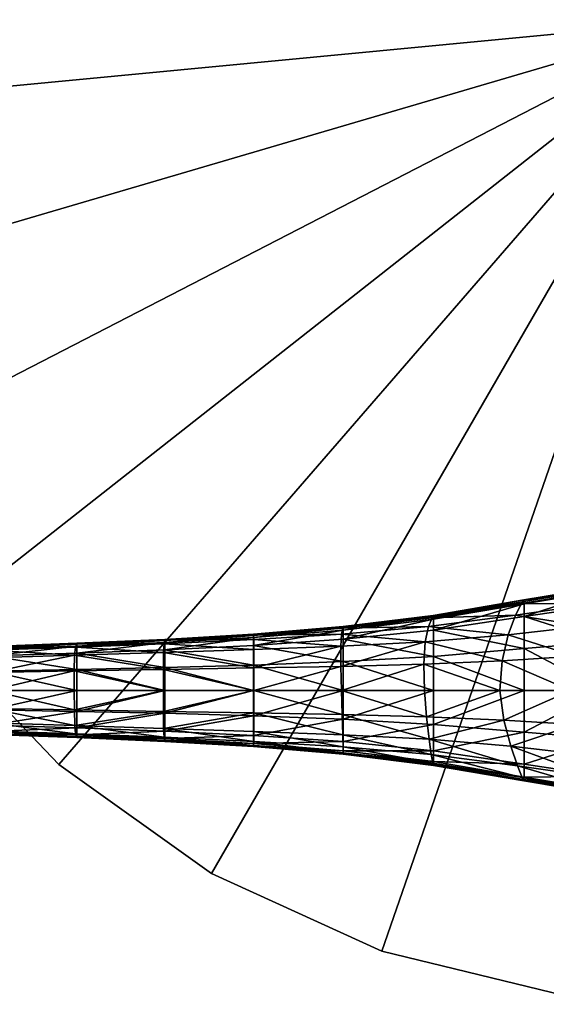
# Model space of a CAD drawing. Header units: inches. Extents: x -10.9 to 10.9, y -29.4 to 29.4.
# Tile 5 of 45: x -6.2 to -1.4, y -29.4 to -20.6. Entities that reach past the tile are written whole.
import ezdxf

# ---------------------------------------------------------------- set-up
doc = ezdxf.new("R2010")
doc.units = ezdxf.units.IN
doc.header["$MEASUREMENT"] = 0
doc.layers.get('0').update_dxf_attribs({"true_color": 0x5890e1})
doc.layers.add('BASE-FUNDICIÓN', color=1, linetype='Continuous', true_color=0xff0000)

msp = doc.modelspace()

# ---------------------------------------------------------------- meshes
at = {"color": 153, "true_color": 0x5890e1}
mesh = msp.add_polyface(dxfattribs=at)
corners = [(-0.0188, -20.5788), (8.8394, -20.5788), (8.6794, -18.9023), (8.2049, -17.2865), (7.4332, -15.7896), (6.3922, -14.4659), (5.1195, -13.363), (3.661, -12.521), (2.0696, -11.9702), (0.4027, -11.7305), (-1.2795, -11.8107), (-2.9161, -12.2077), (-4.448, -12.9073), (-5.8198, -13.8841), (-6.9819, -15.103), (-7.8924, -16.5197), (-8.5183, -18.0831), (-8.837, -19.7367), (-8.837, -21.4208), (-8.5183, -23.0744), (-7.8924, -24.6379), (-6.9819, -26.0546), (-5.8198, -27.2734), (-4.448, -28.2503), (-2.9161, -28.9499), (-1.2795, -29.3469), (0.4027, -29.427), (2.0696, -29.1873), (3.661, -28.6365), (5.1195, -27.7945), (6.3922, -26.6917), (7.4332, -25.3679), (8.2049, -23.8711), (8.6794, -22.2552), (8.8394, -20.5788, 0.9843), (8.6794, -18.9023, 0.9843), (8.2049, -17.2865, 0.9843), (7.4332, -15.7896, 0.9843), (6.3922, -14.4659, 0.9843), (5.1195, -13.363, 0.9843), (3.661, -12.521, 0.9843), (2.0696, -11.9702, 0.9843), (0.4027, -11.7305, 0.9843), (-1.2795, -11.8107, 0.9843), (-2.9161, -12.2077, 0.9843), (-4.448, -12.9073, 0.9843), (-5.8198, -13.8841, 0.9843), (-6.9819, -15.103, 0.9843), (-7.8924, -16.5197, 0.9843), (-8.5183, -18.0831, 0.9843), (-8.837, -19.7367, 0.9843), (-8.837, -21.4208, 0.9843), (-8.5183, -23.0744, 0.9843), (-7.8924, -24.6379, 0.9843), (-6.9819, -26.0546, 0.9843), (-5.8198, -27.2734, 0.9843), (-4.448, -28.2503, 0.9843), (-2.9161, -28.9499, 0.9843), (-1.2795, -29.3469, 0.9843), (0.4027, -29.427, 0.9843), (2.0696, -29.1873, 0.9843), (3.661, -28.6365, 0.9843), (5.1195, -27.7945, 0.9843), (6.3922, -26.6917, 0.9843), (7.4332, -25.3679, 0.9843), (8.2049, -23.8711, 0.9843), (8.6794, -22.2552, 0.9843), (-0.0188, -20.5788, 0.9843)]
mesh.append_faces([[corners[k] for k in face] for face in [(1, 35, 34), (2, 36, 35), (3, 37, 36), (4, 38, 37), (5, 39, 38), (6, 40, 39), (7, 41, 40), (8, 42, 41), (9, 43, 42), (10, 44, 43), (11, 45, 44), (12, 46, 45), (13, 47, 46), (14, 48, 47), (15, 49, 48), (16, 50, 49), (17, 51, 50), (18, 52, 51), (19, 53, 52), (20, 54, 53), (21, 55, 54), (22, 56, 55), (23, 57, 56), (24, 58, 57), (25, 59, 58), (26, 60, 59), (27, 61, 60), (28, 62, 61), (29, 63, 62), (30, 64, 63), (31, 65, 64), (32, 66, 65), (33, 34, 66)]], dxfattribs={"vtx0": -1, "color": 153})
mesh.append_faces([[corners[k] for k in face] for face in [(0, 2, 1), (0, 3, 2), (0, 4, 3), (0, 5, 4), (0, 6, 5), (0, 7, 6), (0, 8, 7), (0, 9, 8), (0, 10, 9), (0, 11, 10), (0, 12, 11), (0, 13, 12), (0, 14, 13), (0, 15, 14), (0, 16, 15), (0, 17, 16), (0, 18, 17), (0, 19, 18), (0, 20, 19), (0, 21, 20), (0, 22, 21), (0, 23, 22), (0, 24, 23), (0, 25, 24), (0, 26, 25), (0, 27, 26), (0, 28, 27), (0, 29, 28), (0, 30, 29), (0, 31, 30), (0, 32, 31), (0, 33, 32), (0, 1, 33), (67, 34, 35), (67, 35, 36), (67, 36, 37), (67, 37, 38), (67, 38, 39), (67, 39, 40), (67, 40, 41), (67, 41, 42), (67, 42, 43), (67, 43, 44), (67, 44, 45), (67, 45, 46), (67, 46, 47), (67, 47, 48), (67, 48, 49), (67, 49, 50), (67, 50, 51), (67, 51, 52), (67, 52, 53), (67, 53, 54), (67, 54, 55), (67, 55, 56), (67, 56, 57), (67, 57, 58), (67, 58, 59), (67, 59, 60), (67, 60, 61), (67, 61, 62), (67, 62, 63), (67, 63, 64), (67, 64, 65), (67, 65, 66), (67, 66, 34)]], dxfattribs={"vtx0": -1, "vtx2": -1, "color": 153})
mesh.append_faces([[corners[k] for k in face] for face in [(1, 2, 35), (2, 3, 36), (3, 4, 37), (4, 5, 38), (5, 6, 39), (6, 7, 40), (7, 8, 41), (8, 9, 42), (9, 10, 43), (10, 11, 44), (11, 12, 45), (12, 13, 46), (13, 14, 47), (14, 15, 48), (15, 16, 49), (16, 17, 50), (17, 18, 51), (18, 19, 52), (19, 20, 53), (20, 21, 54), (21, 22, 55), (22, 23, 56), (23, 24, 57), (24, 25, 58), (25, 26, 59), (26, 27, 60), (27, 28, 61), (28, 29, 62), (29, 30, 63), (30, 31, 64), (31, 32, 65), (32, 33, 66), (33, 1, 34)]], dxfattribs={"vtx2": -1, "color": 153})
at = {"layer": 'BASE-FUNDICIÓN', "color": 8, "true_color": 0x737373}
mesh = msp.add_polyface(dxfattribs=at)
corners = [(-1.7156, -25.9307, -11.2533), (-1.6616, -25.8239, -11.9932), (-2.4657, -25.9529, -12.1197), (-1.0138, -25.8296, -11.0961), (-0.9507, -25.7098, -11.9108), (-1.0967, -26.0279, -10.2865), (-1.781, -26.1058, -10.5181), (-2.4961, -26.0304, -11.4721), (-1.835, -26.3411, -10.2714), (-2.5267, -26.1686, -10.829), (-1.1794, -26.2989, -10.0162), (-1.2196, -26.6064, -10.0156), (-1.8552, -26.6065, -10.269), (-2.5386, -26.3714, -10.6127), (-0.5212, -25.9415, -10.2092), (-2.4529, -26.0637, -12.3829), (-2.4532, -25.9671, -12.3777), (-1.6384, -25.8281, -12.2814), (-1.6378, -25.9426, -12.2866), (-0.9231, -25.7081, -12.2237), (-0.9223, -25.8374, -12.2289), (-0.9247, -25.6861, -12.2134), (-1.6397, -25.8057, -12.271), (-0.9275, -25.6743, -12.1961), (-1.6419, -25.7933, -12.2537), (-2.4548, -25.9324, -12.3496), (-2.4538, -25.9451, -12.3672), (-0.922, -26.6064, -12.2306), (-1.6375, -26.6064, -12.2884), (-1.6375, -26.231, -12.2884), (-0.922, -26.1708, -12.2306), (-2.4528, -26.3001, -12.3847), (-2.4528, -26.6064, -12.3847), (-0.5765, -26.2447, -9.9311), (-1.8191, -26.8723, -10.2666)]
mesh.append_faces([[corners[k] for k in face] for face in [(0, 1, 2), (1, 0, 3), (3, 4, 1), (5, 3, 0), (0, 6, 5), (6, 0, 7), (8, 6, 9), (6, 8, 10), (10, 5, 6), (11, 10, 8), (8, 12, 11), (12, 8, 13), (3, 5, 14), (15, 16, 17), (17, 18, 15), (18, 17, 19), (19, 20, 18), (21, 19, 17), (17, 22, 21), (22, 17, 16), (4, 23, 24), (24, 1, 4), (1, 24, 25), (24, 22, 26), (22, 24, 23), (23, 21, 22), (27, 28, 29), (29, 30, 27), (30, 29, 18), (18, 20, 30), (15, 18, 29), (29, 31, 15), (31, 29, 28), (28, 32, 31), (33, 10, 11), (14, 5, 10), (11, 12, 34)]], dxfattribs={"vtx2": -1, "color": 8})
mesh = msp.add_polyface(dxfattribs=at)
corners = [(-3.2638, -27.066, -12.5177), (-3.2638, -26.8656, -12.5195), (-2.4528, -26.9127, -12.3847), (-2.4529, -27.1491, -12.3829), (-2.4528, -26.6064, -12.3847), (-3.2638, -26.6064, -12.5195), (-2.4657, -25.9529, -12.1197), (-2.4961, -26.0304, -11.4721), (-1.7156, -25.9307, -11.2533), (-2.5267, -26.1686, -10.829), (-1.781, -26.1058, -10.5181), (-2.5386, -26.3714, -10.6127), (-1.835, -26.3411, -10.2714), (-2.5341, -26.6066, -10.61), (-1.8552, -26.6065, -10.269), (-2.4917, -27.0454, -10.8206), (-2.4721, -27.1832, -11.4665), (-1.6991, -27.2826, -11.2485), (-2.4587, -27.2601, -12.1183), (-1.6568, -27.3891, -11.9919), (-3.2647, -27.1134, -11.7111), (-3.267, -27.0039, -11.1468), (-2.5154, -26.8422, -10.6072), (-3.2721, -26.823, -10.9581), (-3.2787, -26.6065, -10.9572), (-3.2781, -26.0998, -11.7093), (-3.2679, -26.0458, -12.2801), (-2.453, -27.2457, -12.3777), (-3.2638, -27.149, -12.5125), (-2.4533, -27.2678, -12.3671), (-3.2638, -27.1689, -12.5019), (-2.4532, -25.9671, -12.3777), (-2.4529, -26.0637, -12.3829), (-3.2639, -26.1468, -12.5177), (-2.4538, -25.9451, -12.3672), (-3.2639, -26.0638, -12.5125), (-1.6397, -25.8057, -12.271), (-2.4548, -25.9324, -12.3496), (-1.6616, -25.8239, -11.9932), (-1.6419, -25.7933, -12.2537), (-2.4539, -27.2804, -12.3496), (-1.6412, -27.4196, -12.2537), (-3.2641, -27.1671, -12.2805), (-3.2638, -27.1802, -12.4843), (-3.2643, -26.0326, -12.4844), (-3.2641, -26.0439, -12.5019), (-3.2638, -26.3472, -12.5195), (-2.4528, -26.3001, -12.3847), (-1.8191, -26.8723, -10.2666), (-3.2852, -26.3903, -10.9562)]
mesh.append_faces([[corners[k] for k in face] for face in [(0, 1, 2), (2, 3, 0), (4, 2, 1), (1, 5, 4), (6, 7, 8), (7, 9, 10), (9, 11, 12), (11, 13, 14), (15, 16, 17), (16, 18, 19), (18, 16, 20), (16, 15, 21), (15, 22, 23), (22, 13, 24), (9, 7, 25), (7, 6, 26), (3, 27, 28), (28, 0, 3), (27, 29, 30), (31, 32, 33), (34, 31, 35), (31, 34, 36), (37, 6, 38), (34, 37, 39), (18, 40, 41), (40, 18, 42), (29, 40, 43), (6, 37, 44), (37, 34, 45), (4, 5, 46), (46, 47, 4), (47, 46, 33), (33, 32, 47), (48, 22, 15), (14, 13, 22), (49, 11, 9), (24, 13, 11)]], dxfattribs={"vtx2": -1, "color": 8})
mesh = msp.add_polyface(dxfattribs=at)
corners = [(-3.2638, -26.8656, -12.5195), (-3.2638, -27.066, -12.5177), (-4.0693, -27.0103, -12.6911), (-3.2638, -26.6064, -12.5195), (-4.0693, -26.8342, -12.6928), (-3.2647, -27.1134, -11.7111), (-3.2641, -27.1671, -12.2805), (-2.4587, -27.2601, -12.1183), (-4.0683, -27.0642, -11.9799), (-4.069, -27.1021, -12.4777), (-4.0676, -26.9741, -11.4861), (-3.267, -27.0039, -11.1468), (-2.4721, -27.1832, -11.4665), (-3.2721, -26.823, -10.9581), (-2.4917, -27.0454, -10.8206), (-4.0674, -26.809, -11.3179), (-3.2787, -26.6065, -10.9572), (-4.0675, -26.6064, -11.3126), (-2.5154, -26.8422, -10.6072), (-3.2781, -26.0998, -11.7093), (-3.2867, -26.2096, -11.144), (-2.5267, -26.1686, -10.829), (-4.0685, -26.1485, -11.9693), (-3.2679, -26.0458, -12.2801), (-4.069, -26.1107, -12.4751), (-2.4961, -26.0304, -11.4721), (-3.2638, -27.149, -12.5125), (-4.0693, -27.0834, -12.6858), (-3.2638, -27.1689, -12.5019), (-4.0692, -27.101, -12.6753), (-2.453, -27.2457, -12.3777), (-3.2639, -26.0638, -12.5125), (-3.2639, -26.1468, -12.5177), (-4.0693, -26.2025, -12.6911), (-2.4532, -25.9671, -12.3777), (-3.2641, -26.0439, -12.5019), (-2.4538, -25.9451, -12.3672), (-4.0692, -26.1294, -12.6858), (-3.2638, -27.1802, -12.4843), (-2.4539, -27.2804, -12.3496), (-2.4533, -27.2678, -12.3671), (-4.0692, -27.1108, -12.6577), (-3.2643, -26.0326, -12.4844), (-2.4657, -25.9529, -12.1197), (-4.0692, -26.102, -12.6577), (-4.0692, -26.1118, -12.6753), (-2.4548, -25.9324, -12.3496), (-3.2638, -26.3472, -12.5195), (-4.0693, -26.3787, -12.6928), (-3.2852, -26.3903, -10.9562), (-4.0676, -26.4037, -11.3072), (-2.5386, -26.3714, -10.6127)]
mesh.append_faces([[corners[k] for k in face] for face in [(0, 1, 2), (3, 0, 4), (5, 6, 7), (6, 5, 8), (8, 9, 6), (10, 8, 5), (5, 11, 10), (11, 5, 12), (13, 11, 14), (11, 13, 15), (13, 16, 17), (16, 13, 18), (19, 20, 21), (20, 19, 22), (19, 23, 24), (23, 19, 25), (1, 26, 27), (26, 28, 29), (28, 26, 30), (31, 32, 33), (32, 31, 34), (31, 35, 36), (35, 31, 37), (38, 6, 9), (6, 38, 39), (38, 28, 40), (28, 38, 41), (42, 23, 43), (23, 42, 44), (42, 35, 45), (35, 42, 46), (33, 32, 47), (48, 47, 3), (17, 16, 49), (50, 49, 20), (21, 20, 49), (51, 49, 16)]], dxfattribs={"vtx2": -1, "color": 8})
mesh = msp.add_polyface(dxfattribs=at)
corners = [(-4.8677, -26.8119, -12.9047), (-4.8677, -26.9711, -12.9029), (-5.6577, -26.9421, -13.1533), (-4.0693, -26.8342, -12.6928), (-4.8677, -26.6064, -12.9047), (-4.0693, -26.6064, -12.6928), (-5.6576, -26.7953, -13.155), (-4.8736, -26.1862, -12.2563), (-4.8696, -26.1554, -12.7058), (-5.6617, -26.1879, -12.9697), (-4.0685, -26.1485, -11.9693), (-4.8776, -26.2656, -11.814), (-4.0679, -26.2386, -11.4701), (-5.6706, -26.2168, -12.561), (-4.879, -26.4178, -11.6712), (-4.0676, -26.4037, -11.3072), (-4.8792, -26.6064, -11.6782), (-4.0675, -26.6064, -11.3126), (-4.8781, -26.9471, -11.835), (-4.8739, -27.0264, -12.2704), (-4.0683, -27.0642, -11.9799), (-4.8697, -27.0573, -12.7093), (-4.069, -27.1021, -12.4777), (-5.6685, -26.9959, -12.577), (-4.8677, -27.0379, -12.8977), (-4.0693, -27.0103, -12.6911), (-5.6578, -27.0048, -13.148), (-4.8679, -27.0547, -12.8871), (-5.658, -27.0216, -13.1375), (-4.0693, -27.0834, -12.6858), (-4.8677, -26.1749, -12.8977), (-4.8677, -26.2417, -12.9029), (-5.6577, -26.2707, -13.1533), (-4.0692, -26.1294, -12.6858), (-4.8679, -26.1581, -12.8871), (-4.0692, -26.1118, -12.6753), (-5.6578, -26.208, -13.148), (-4.8681, -26.1488, -12.8696), (-4.069, -26.1107, -12.4751), (-5.6584, -26.182, -13.12), (-5.658, -26.1912, -13.1375), (-4.0692, -26.102, -12.6577), (-4.8681, -27.064, -12.8696), (-5.6611, -27.0248, -12.9737), (-4.0692, -27.1108, -12.6577), (-4.0692, -27.101, -12.6753), (-5.6583, -27.0308, -13.12), (-4.8677, -26.401, -12.9047), (-4.0693, -26.3787, -12.6928), (-5.6576, -26.4175, -13.155), (-4.8794, -26.7949, -11.6852), (-4.0674, -26.809, -11.3179)]
mesh.append_faces([[corners[k] for k in face] for face in [(0, 1, 2), (1, 0, 3), (0, 4, 5), (4, 0, 6), (7, 8, 9), (8, 7, 10), (7, 11, 12), (11, 7, 13), (11, 14, 15), (14, 16, 17), (18, 19, 20), (19, 21, 22), (21, 19, 23), (24, 1, 25), (1, 24, 26), (24, 27, 28), (27, 24, 29), (30, 31, 32), (31, 30, 33), (30, 34, 35), (34, 30, 36), (37, 8, 38), (8, 37, 39), (37, 34, 40), (34, 37, 41), (42, 21, 43), (21, 42, 44), (42, 27, 45), (27, 42, 46), (5, 4, 47), (48, 47, 31), (32, 31, 47), (49, 47, 4), (17, 16, 50), (50, 51, 17), (51, 50, 18)]], dxfattribs={"vtx2": -1, "color": 8})
mesh = msp.add_polyface(dxfattribs=at)
corners = [(-4.0693, -26.8342, -12.6928), (-4.0693, -27.0103, -12.6911), (-4.8677, -26.9711, -12.9029), (-4.0693, -26.6064, -12.6928), (-4.8677, -26.8119, -12.9047), (-3.2638, -26.8656, -12.5195), (-3.2638, -26.6064, -12.5195), (-4.0685, -26.1485, -11.9693), (-4.069, -26.1107, -12.4751), (-4.8696, -26.1554, -12.7058), (-4.0679, -26.2386, -11.4701), (-4.8736, -26.1862, -12.2563), (-4.0676, -26.4037, -11.3072), (-4.8776, -26.2656, -11.814), (-4.0675, -26.6064, -11.3126), (-4.879, -26.4178, -11.6712), (-4.0683, -27.0642, -11.9799), (-4.0676, -26.9741, -11.4861), (-4.8781, -26.9471, -11.835), (-4.069, -27.1021, -12.4777), (-4.8739, -27.0264, -12.2704), (-4.0674, -26.809, -11.3179), (-3.267, -27.0039, -11.1468), (-3.2721, -26.823, -10.9581), (-3.2867, -26.2096, -11.144), (-3.2781, -26.0998, -11.7093), (-4.0693, -27.0834, -12.6858), (-4.8677, -27.0379, -12.8977), (-4.0692, -27.101, -12.6753), (-4.8679, -27.0547, -12.8871), (-4.0692, -26.1294, -12.6858), (-4.0693, -26.2025, -12.6911), (-4.8677, -26.2417, -12.9029), (-4.0692, -26.1118, -12.6753), (-4.8677, -26.1749, -12.8977), (-3.2638, -27.066, -12.5177), (-3.2638, -27.149, -12.5125), (-3.2639, -26.0638, -12.5125), (-3.2641, -26.0439, -12.5019), (-4.0692, -26.102, -12.6577), (-4.8681, -26.1488, -12.8696), (-4.8679, -26.1581, -12.8871), (-4.0692, -27.1108, -12.6577), (-4.8697, -27.0573, -12.7093), (-4.8681, -27.064, -12.8696), (-3.2638, -27.1802, -12.4843), (-3.2638, -27.1689, -12.5019), (-3.2679, -26.0458, -12.2801), (-3.2643, -26.0326, -12.4844), (-4.8677, -26.401, -12.9047), (-4.0693, -26.3787, -12.6928), (-3.2638, -26.3472, -12.5195), (-3.2852, -26.3903, -10.9562)]
mesh.append_faces([[corners[k] for k in face] for face in [(0, 1, 2), (3, 0, 4), (1, 0, 5), (0, 3, 6), (7, 8, 9), (10, 7, 11), (12, 10, 13), (14, 12, 15), (16, 17, 18), (19, 16, 20), (21, 17, 22), (14, 21, 23), (7, 10, 24), (8, 7, 25), (1, 26, 27), (26, 28, 29), (30, 31, 32), (33, 30, 34), (26, 1, 35), (28, 26, 36), (31, 30, 37), (30, 33, 38), (8, 39, 40), (39, 33, 41), (42, 19, 43), (28, 42, 44), (19, 42, 45), (42, 28, 46), (39, 8, 47), (33, 39, 48), (49, 50, 3), (32, 31, 50), (51, 50, 31), (6, 3, 50), (18, 17, 21), (52, 12, 14), (24, 10, 12)]], dxfattribs={"vtx2": -1, "color": 8})
mesh = msp.add_polyface(dxfattribs=at)
corners = [(-6.4378, -26.9171, -13.4422), (-6.4378, -26.781, -13.4439), (-5.6576, -26.7953, -13.155), (-6.4378, -26.6064, -13.4439), (-5.6576, -26.6064, -13.155), (-5.6611, -27.0248, -12.9737), (-5.6685, -26.9959, -12.577), (-6.4388, -26.9683, -12.8944), (-6.4381, -26.9963, -13.2697), (-7.2131, -26.937, -13.2407), (-6.4392, -26.8987, -12.5217), (-7.2003, -26.8744, -12.8657), (-5.6761, -26.9221, -12.1836), (-5.6793, -26.781, -12.0471), (-6.4387, -26.7678, -12.3906), (-7.194, -26.7547, -12.7323), (-6.4376, -26.6064, -12.3802), (-7.1912, -26.6063, -12.7197), (-5.6803, -26.6064, -12.039), (-5.6791, -26.2907, -12.1595), (-5.6706, -26.2168, -12.561), (-6.4365, -26.2442, -12.8736), (-6.436, -26.3138, -12.4905), (-7.2071, -26.2754, -13.2154), (-6.4374, -26.2163, -13.2645), (-7.2236, -26.2515, -13.6114), (-5.6617, -26.1879, -12.9697), (-6.4378, -26.9762, -13.4369), (-5.6577, -26.9421, -13.1533), (-6.4378, -26.9929, -13.4264), (-5.6578, -27.0048, -13.148), (-6.4378, -26.2957, -13.4422), (-6.4377, -26.2366, -13.4369), (-5.6578, -26.208, -13.148), (-6.4377, -26.2198, -13.4264), (-5.658, -26.1912, -13.1375), (-6.4378, -27.0021, -13.4089), (-7.2255, -26.9611, -13.6178), (-5.6583, -27.0308, -13.12), (-5.658, -27.0216, -13.1375), (-6.4377, -26.2106, -13.4089), (-5.6584, -26.182, -13.12), (-6.4378, -26.4318, -13.4439), (-5.6576, -26.4175, -13.155), (-6.4365, -26.4448, -12.3698), (-7.1883, -26.4578, -12.707), (-5.6813, -26.4317, -12.031)]
mesh.append_faces([[corners[k] for k in face] for face in [(0, 1, 2), (1, 3, 4), (5, 6, 7), (7, 8, 5), (8, 7, 9), (7, 10, 11), (10, 7, 6), (6, 12, 10), (12, 13, 14), (14, 10, 12), (10, 14, 15), (14, 16, 17), (16, 14, 13), (13, 18, 16), (19, 20, 21), (21, 22, 19), (22, 21, 23), (21, 24, 25), (24, 21, 20), (20, 26, 24), (27, 0, 28), (29, 27, 30), (31, 32, 33), (32, 34, 35), (36, 8, 37), (8, 36, 38), (36, 29, 39), (40, 24, 26), (34, 40, 41), (4, 3, 42), (43, 42, 31), (17, 16, 44), (45, 44, 22), (19, 22, 44), (44, 46, 19), (46, 44, 16), (16, 18, 46)]], dxfattribs={"vtx2": -1, "color": 8})
mesh = msp.add_polyface(dxfattribs=at)
corners = [(-5.6576, -26.7953, -13.155), (-5.6577, -26.9421, -13.1533), (-6.4378, -26.9171, -13.4422), (-5.6576, -26.6064, -13.155), (-6.4378, -26.781, -13.4439), (-4.8677, -26.8119, -12.9047), (-4.8677, -26.6064, -12.9047), (-5.6617, -26.1879, -12.9697), (-5.6706, -26.2168, -12.561), (-4.8736, -26.1862, -12.2563), (-5.6791, -26.2907, -12.1595), (-4.8776, -26.2656, -11.814), (-5.6813, -26.4317, -12.031), (-4.879, -26.4178, -11.6712), (-4.8792, -26.6064, -11.6782), (-5.6803, -26.6064, -12.039), (-5.6761, -26.9221, -12.1836), (-5.6685, -26.9959, -12.577), (-4.8739, -27.0264, -12.2704), (-4.8781, -26.9471, -11.835), (-5.6611, -27.0248, -12.9737), (-4.8697, -27.0573, -12.7093), (-5.6578, -27.0048, -13.148), (-6.4378, -26.9762, -13.4369), (-5.658, -27.0216, -13.1375), (-6.4378, -26.9929, -13.4264), (-5.6578, -26.208, -13.148), (-5.6577, -26.2707, -13.1533), (-6.4378, -26.2957, -13.4422), (-5.658, -26.1912, -13.1375), (-6.4377, -26.2366, -13.4369), (-4.8677, -26.9711, -12.9029), (-4.8677, -27.0379, -12.8977), (-4.8677, -26.1749, -12.8977), (-4.8679, -26.1581, -12.8871), (-5.6584, -26.182, -13.12), (-4.8696, -26.1554, -12.7058), (-4.8681, -26.1488, -12.8696), (-5.6583, -27.0308, -13.12), (-4.8681, -27.064, -12.8696), (-4.8679, -27.0547, -12.8871), (-6.4381, -26.9963, -13.2697), (-6.4378, -27.0021, -13.4089), (-6.4377, -26.2106, -13.4089), (-6.4377, -26.2198, -13.4264), (-6.4378, -26.4318, -13.4439), (-5.6576, -26.4175, -13.155), (-4.8677, -26.401, -12.9047), (-4.8794, -26.7949, -11.6852), (-5.6793, -26.781, -12.0471)]
mesh.append_faces([[corners[k] for k in face] for face in [(0, 1, 2), (3, 0, 4), (1, 0, 5), (0, 3, 6), (7, 8, 9), (8, 10, 11), (10, 12, 13), (13, 11, 10), (14, 13, 12), (12, 15, 14), (16, 17, 18), (18, 19, 16), (17, 20, 21), (1, 22, 23), (22, 24, 25), (26, 27, 28), (29, 26, 30), (22, 1, 31), (24, 22, 32), (27, 26, 33), (26, 29, 34), (35, 7, 36), (29, 35, 37), (20, 38, 39), (38, 24, 40), (38, 20, 41), (24, 38, 42), (7, 35, 43), (35, 29, 44), (45, 46, 3), (28, 27, 46), (47, 46, 27), (6, 3, 46), (16, 19, 48), (48, 49, 16), (49, 48, 14), (14, 15, 49)]], dxfattribs={"vtx2": -1, "color": 8})
mesh = msp.add_polyface(dxfattribs=at)
corners = [(-2.4529, -27.1491, -12.3829), (-2.4528, -26.9127, -12.3847), (-1.6375, -26.9818, -12.2884), (-1.6377, -27.2703, -12.2866), (-0.922, -27.042, -12.2306), (-0.9223, -27.3754, -12.2289), (-0.922, -26.6064, -12.2306), (-1.6375, -26.6064, -12.2884), (-2.4528, -26.6064, -12.3847), (-1.1754, -26.914, -10.015), (-1.0907, -27.1852, -10.2847), (-0.5212, -27.2713, -10.2092), (-1.2196, -26.6064, -10.0156), (-0.5765, -26.9682, -9.9311), (-1.6991, -27.2826, -11.2485), (-1.7569, -27.1078, -10.5108), (-2.4917, -27.0454, -10.8206), (-1.0097, -27.3834, -11.0949), (-0.9495, -27.503, -11.9105), (-1.6568, -27.3891, -11.9919), (-2.4721, -27.1832, -11.4665), (-0.468, -27.4572, -11.0435), (-0.9231, -27.5047, -12.2237), (-1.6383, -27.3847, -12.2814), (-2.453, -27.2457, -12.3777), (-2.4533, -27.2678, -12.3671), (-1.6394, -27.4071, -12.271), (-0.9247, -27.5267, -12.2134), (-1.6412, -27.4196, -12.2537), (-2.4587, -27.2601, -12.1183), (-0.9273, -27.5385, -12.1961), (-2.4539, -27.2804, -12.3496), (-1.8191, -26.8723, -10.2666), (-2.5154, -26.8422, -10.6072), (-1.8552, -26.6065, -10.269)]
mesh.append_faces([[corners[k] for k in face] for face in [(0, 1, 2), (2, 3, 0), (3, 2, 4), (4, 5, 3), (6, 4, 2), (2, 7, 6), (7, 2, 1), (1, 8, 7), (9, 10, 11), (12, 9, 13), (14, 15, 16), (15, 14, 17), (17, 10, 15), (18, 17, 14), (14, 19, 18), (19, 14, 20), (10, 17, 21), (5, 22, 23), (23, 3, 5), (3, 23, 24), (24, 0, 3), (25, 24, 23), (23, 26, 25), (26, 23, 22), (22, 27, 26), (28, 19, 29), (19, 28, 30), (30, 18, 19), (27, 30, 28), (28, 26, 27), (26, 28, 31), (31, 25, 26), (32, 9, 12), (9, 32, 15), (15, 10, 9), (16, 15, 32), (33, 32, 34)]], dxfattribs={"vtx2": -1, "color": 8})

doc.saveas('drawing.dxf')
